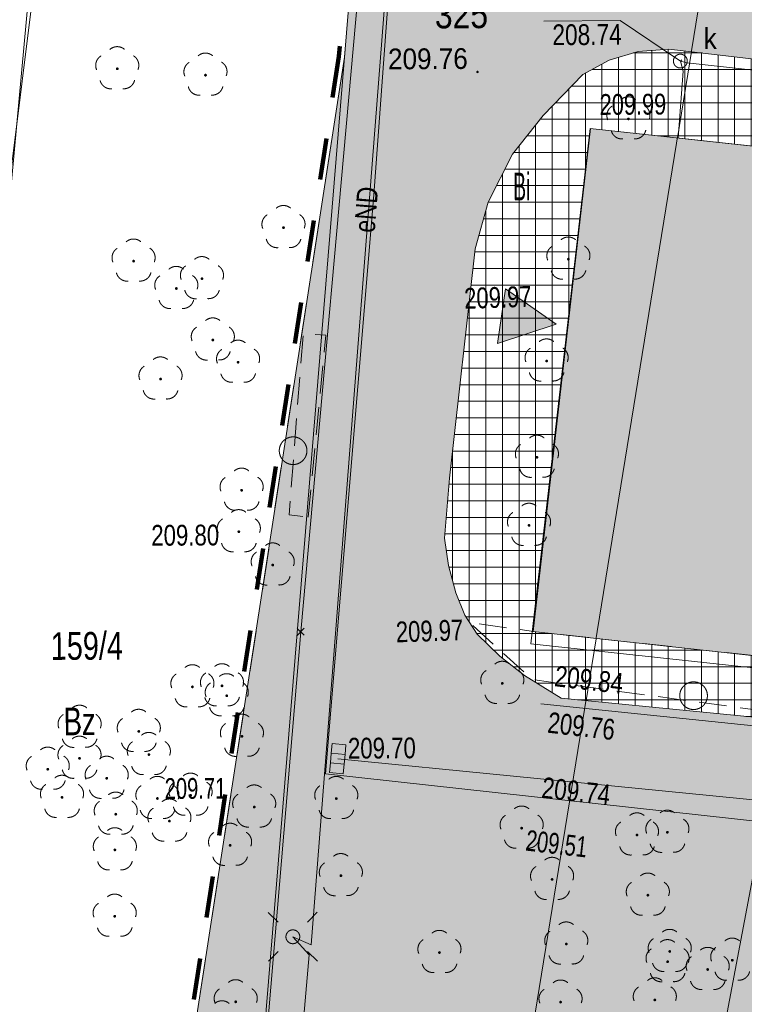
# Model space of a CAD drawing. Header units: millimetres. Extents: x 1477672 to 1731286, y -587673 to -401480.
# Tile 7 of 33: x 1503509 to 1529721, y -522659 to -487048. Entities that reach past the tile are written whole.
import ezdxf
from ezdxf.xclip import XClip

# ---------------------------------------------------------------- set-up
doc = ezdxf.new("R2010")
doc.units = ezdxf.units.MM
doc.header["$MEASUREMENT"] = 0
doc.header["$XCLIPFRAME"] = 0
doc.set_wipeout_variables(frame=1)
for name, pattern in [('1.0_0.5', [1500, 1000, -500]), ('2', [900, 600, -300]), ('Przerywana długa', [3000, 1500, -1500]), ('Wipeout_Contour', [1000, 0, -1000])]:
    doc.linetypes.add(name, pattern=pattern)
for name, color, linetype, lineweight in [('0_Nr_pióra__1', 7, 'Continuous', 13), ('0_Nr_pióra__18', 9, 'Continuous', 13), ('0_Nr_pióra__21', 7, 'Continuous', 25), ('0_Nr_pióra__80', 3, 'Continuous', 13), ('820-G Rysunki Obrazki_Nr_pióra__146', 7, 'Continuous', 13), ('820-G Rysunki Obrazki_Nr_pióra__179', 6, 'Continuous', 200), ('820-G Rysunki Obrazki_Nr_pióra__18', 9, 'Continuous', 13), ('820-G Rysunki Obrazki_Nr_pióra__7', 7, 'Continuous', 13), ('mapa_robocza (1)_31_000 Inne (niezydentyfikowane)_Nr_pióra__1', 1, 'Continuous', 18), ('mapa_robocza (1)_31_000 Inne (niezydentyfikowane)_Nr_pióra__141', 141, 'Continuous', 18), ('mapa_robocza (1)_31_000 Inne (niezydentyfikowane)_Nr_pióra__18', 18, 'Continuous', 18), ('mapa_robocza (1)_31_000 Inne (niezydentyfikowane)_Nr_pióra__34', 34, 'Continuous', 18), ('mapa_robocza (1)_31_000 Inne (niezydentyfikowane)_Nr_pióra__7', 7, 'Continuous', 18), ('mapa_robocza (1)_31_000 Inne (niezydentyfikowane)_Nr_pióra__96', 96, 'Continuous', 18), ('mapa_robocza (1)_31_drzewo liściaste_Nr_pióra__94', 94, 'Continuous', 18), ('mapa_robocza (1)_31_kratka ściekowa_Nr_pióra__34', 34, 'Continuous', 18), ('mapa_robocza (1)_31_krawężnik_Nr_pióra__7', 7, 'Continuous', 18), ('mapa_robocza (1)_31_latarnia_Nr_pióra__7', 7, 'Continuous', 18), ('mapa_robocza (1)_31_Miejsce błędu lub ostrzeżenia po kontroli_Nr_pióra__1', 1, 'Continuous', 18), ('mapa_robocza (1)_31_przewód kanalizacyjny_Nr_pióra__34', 34, 'Continuous', 18), ('mapa_robocza (1)_31_punkt wysokościowy sztuczny-Atr2_Nr_pióra__7', 7, 'Continuous', 18), ('mapa_robocza (1)_31_studnia kanalizacyjna-Atr17_Nr_pióra__34', 34, 'Continuous', 18), ('mapa_robocza (1)_31_studnia kanalizacyjna_Nr_pióra__34', 34, 'Continuous', 18), ('mapa_robocza (1)_31_zadrzewienie  zakrzewienie_Nr_pióra__7', 7, 'Continuous', 18)]:
    doc.layers.add(name, color=color, linetype=linetype, lineweight=lineweight)
doc.layers.add('0_Nr_pióra__39', color=7, linetype='Continuous', lineweight=0, true_color=0xffd5aa)
doc.layers.add('820-G Rysunki Obrazki', color=7, linetype='Continuous')
doc.layers.add('mapa_robocza (1)_31_punkt wysokościowy sztuczny', color=7, linetype='Continuous')
doc.styles.add('GENERATED_STYLE_3', font='arial.ttf')

# ---------------------------------------------------------------- blocks, each defined once
blk = doc.blocks.new('Rysunek_1_31', base_point=(1578976, -495102))
at = {"layer": 'mapa_robocza (1)_31_drzewo liściaste_Nr_pióra__94', "linetype": 'Continuous', "lineweight": 18}
for points in [[(1507089, -488823, 1), (1506989, -488823, 1)], [(1510280, -489054, 1), (1510180, -489055, 1)], [(1525579, -490636, 1), (1525479, -490636, 1)], [(1513102, -494568, 1), (1513002, -494569, 1)], [(1523409, -495709, 1), (1523309, -495709, 1)], [(1507679, -495780, 1), (1507579, -495780, 1)], [(1510153, -496415, 1), (1510053, -496416, 1)], [(1509225, -496771, 1), (1509125, -496771, 1)], [(1510545, -498633, 1), (1510445, -498634, 1)], [(1511460, -499438, 1), (1511360, -499438, 1)], [(1522620, -499393, 1), (1522520, -499394, 1)], [(1508654, -500044, 1), (1508554, -500045, 1)], [(1522270, -502875, 1), (1522170, -502876, 1)], [(1511587, -504067, 1), (1511487, -504068, 1)], [(1521984, -505337, 1), (1521884, -505338, 1)], [(1511486, -505568, 1), (1511386, -505568, 1)], [(1512713, -506771, 1), (1512613, -506771, 1)], [(1521017, -511053, 1), (1520917, -511053, 1)], [(1509808, -511177, 1), (1509708, -511178, 1)], [(1510878, -511141, 1), (1510778, -511142, 1)], [(1511050, -511500, 1), (1510950, -511501, 1)], [(1505726, -512641, 1), (1505626, -512642, 1)], [(1507867, -512789, 1), (1507767, -512789, 1)], [(1511598, -512967, 1), (1511498, -512968, 1)], [(1505723, -513761, 1), (1505623, -513762, 1)], [(1508232, -513627, 1), (1508132, -513627, 1)], [(1504575, -514158, 1), (1504475, -514158, 1)], [(1506707, -514485, 1), (1506607, -514486, 1)], [(1505091, -515175, 1), (1504991, -515175, 1)], [(1508541, -515215, 1), (1508441, -515215, 1)], [(1509741, -515098, 1), (1509641, -515098, 1)], [(1515011, -515217, 1), (1514911, -515218, 1)], [(1512043, -515525, 1), (1511943, -515525, 1)], [(1507035, -515784, 1), (1506935, -515784, 1)], [(1508976, -516032, 1), (1508876, -516033, 1)], [(1521718, -516289, 1), (1521618, -516289, 1)], [(1525889, -516535, 1), (1525789, -516535, 1)], [(1526989, -516438, 1), (1526889, -516439, 1)], [(1507002, -517074, 1), (1506902, -517074, 1)], [(1511171, -516910, 1), (1511071, -516910, 1)], [(1515178, -518007, 1), (1515078, -518007, 1)], [(1522819, -518142, 1), (1522719, -518143, 1)], [(1526282, -518712, 1), (1526182, -518713, 1)], [(1506996, -519474, 1), (1506896, -519474, 1)], [(1523332, -520479, 1), (1523232, -520480, 1)], [(1518744, -520786, 1), (1518644, -520787, 1)], [(1527074, -520748, 1), (1526974, -520748, 1)], [(1526996, -521118, 1), (1526896, -521119, 1)], [(1528447, -521400, 1), (1528347, -521400, 1)], [(1529336, -521065, 1), (1529236, -521065, 1)], [(1511374, -522569, 1), (1511274, -522569, 1)], [(1523124, -522581, 1), (1523024, -522581, 1)], [(1526534, -522501, 1), (1526434, -522501, 1)]]:
    blk.add_hatch(color=256, dxfattribs=at).paths.add_polyline_path(points)
at = {"layer": 'mapa_robocza (1)_31_punkt wysokościowy sztuczny', "linetype": 'Continuous', "lineweight": 0}
blk.add_hatch(color=256, dxfattribs=at).paths.add_polyline_path([(1520115, -488937, 1), (1520025, -488938, 1)])
at = {"layer": 'mapa_robocza (1)_31_000 Inne (niezydentyfikowane)_Nr_pióra__1', "linetype": 'Continuous', "lineweight": 18, "flags": 128}
blk.add_lwpolyline([(1541854, -462041), (1540555, -472479), (1519870, -469979), (1518071, -471909), (1517574, -475942), (1517304, -475824), (1517516, -476212), (1514052, -520513), (1513390, -520217), (1513984, -520873), (1511537, -548988), (1512453, -549983), (1533310, -551152), (1533689, -550990), (1565755, -551955), (1570359, -551018)], dxfattribs=at)
at = {"layer": 'mapa_robocza (1)_31_000 Inne (niezydentyfikowane)_Nr_pióra__141', "linetype": 'Continuous', "lineweight": 18, "flags": 128}
for points in [[(1513545, -509062), (1513800, -509314)], [(1513546, -509316), (1513799, -509060)]]:
    blk.add_lwpolyline(points, dxfattribs=at)
at = {"layer": 'mapa_robocza (1)_31_000 Inne (niezydentyfikowane)_Nr_pióra__18', "linetype": 'Continuous', "lineweight": 18, "flags": 128}
blk.add_lwpolyline([(1524141, -490984), (1522077, -509176), (1608483, -518657), (1610257, -500336)], close=True, dxfattribs=at)
at = {"layer": 'mapa_robocza (1)_31_000 Inne (niezydentyfikowane)_Nr_pióra__34', "linetype": 'Continuous', "lineweight": 18, "flags": 128}
for points in [[(1527407, -488545), (1525229, -487083), (1522469, -487099)], [(1527334, -491336), (1527510, -488915), (1527407, -488545), (1527648, -488614), (1532671, -489165), (1532871, -489084)]]:
    blk.add_lwpolyline(points, dxfattribs=at)
at = {"layer": 'mapa_robocza (1)_31_000 Inne (niezydentyfikowane)_Nr_pióra__7', "linetype": 'Continuous', "lineweight": 18, "flags": 128}
for points in [[(1495172, -580137), (1504633, -477447), (1505593, -467041), (1506423, -463676), (1507620, -461459), (1509867, -459056), (1514061, -456442), (1517453, -455032), (1517773, -454900), (1537953, -451374), (1542759, -450706), (1617490, -440333), (1645898, -436389), (1646186, -434407), (1658841, -431744), (1664454, -430562), (1674773, -428582), (1677243, -428183)], [(1542015, -451810), (1540939, -450806), (1538670, -450940), (1525033, -459493), (1517429, -464285), (1517303, -465458), (1516874, -470047), (1515843, -485132), (1513673, -509188), (1512519, -522894), (1510268, -550647), (1524911, -551491)], [(1542955, -517446), (1514566, -514320), (1516315, -493380), (1517066, -483225), (1522280, -483745), (1532376, -484846)], [(1503513, -580520), (1505714, -550342), (1515256, -488406), (1517246, -464204), (1517326, -460603), (1512430, -464912), (1507708, -471409), (1504633, -477447)], [(1504633, -477447), (1495172, -580137)], [(1505093, -477289), (1502103, -501141), (1498366, -548943), (1497210, -574755), (1496848, -578670), (1496706, -580207)], [(1531916, -512460), (1523101, -511591), (1521766, -510768), (1520872, -510073), (1520057, -509268), (1519613, -508581), (1519288, -507773), (1519023, -506784), (1518877, -505805), (1519055, -503634), (1519987, -495338), (1520457, -493646), (1521337, -491910), (1522449, -490514), (1523880, -489036), (1524837, -488510), (1525885, -488194), (1526995, -488108), (1530077, -488470)], [(1531916, -512460), (1523101, -511591), (1521766, -510768), (1520872, -510073), (1520057, -509268), (1519613, -508581), (1519288, -507773), (1519023, -506784), (1518877, -505805), (1519055, -503634), (1519987, -495338), (1520457, -493646), (1521337, -491910), (1522449, -490514), (1523880, -489036), (1524837, -488510), (1525885, -488194), (1526995, -488108), (1530077, -488470)], [(1543074, -493035), (1524141, -490984), (1521999, -509627), (1608605, -518966)], [(1515256, -488406), (1505714, -550342), (1503513, -580520)], [(1512406, -580928), (1514539, -551031), (1510118, -550866), (1515256, -488406)], [(1522362, -511795), (1607334, -520573)]]:
    blk.add_lwpolyline(points, dxfattribs=at)
for points in [[(1617490, -440333), (1542759, -450706), (1523711, -551458), (1539066, -552159), (1579590, -554515), (1593841, -554622), (1604604, -555160)], [(1542759, -450706), (1537953, -451374), (1533319, -454251), (1517569, -551173), (1523711, -551458)], [(1533319, -454251), (1517246, -464204), (1515256, -488406), (1510118, -550866), (1514539, -551031), (1517569, -551173)]]:
    blk.add_lwpolyline(points, close=True, dxfattribs=at)
at = {"layer": 'mapa_robocza (1)_31_000 Inne (niezydentyfikowane)_Nr_pióra__96', "linetype": 'Continuous', "lineweight": 18, "flags": 128}
for points in [[(1495172, -580137), (1504633, -477447), (1505593, -467041), (1506423, -463676), (1507620, -461459), (1509867, -459056), (1514061, -456442), (1517453, -455032), (1517773, -454900), (1537953, -451374), (1542759, -450706), (1617490, -440333), (1645898, -436389), (1646186, -434407), (1658841, -431744), (1664454, -430562), (1674773, -428582), (1677243, -428183)], [(1503513, -580520), (1505714, -550342), (1515256, -488406), (1517246, -464204), (1517326, -460603), (1512430, -464912), (1507708, -471409), (1504633, -477447), (1495172, -580137)], [(1512406, -580928), (1514539, -551031), (1510118, -550866), (1515256, -488406), (1505714, -550342), (1503513, -580520)]]:
    blk.add_lwpolyline(points, dxfattribs=at)
for points in [[(1617490, -440333), (1542759, -450706), (1523711, -551458), (1539066, -552159), (1579590, -554515), (1593841, -554622), (1604604, -555160)], [(1542759, -450706), (1537953, -451374), (1533319, -454251), (1517569, -551173), (1523711, -551458)], [(1533319, -454251), (1517246, -464204), (1515256, -488406), (1510118, -550866), (1514539, -551031), (1517569, -551173)]]:
    blk.add_lwpolyline(points, close=True, dxfattribs=at)
at = {"layer": 'mapa_robocza (1)_31_drzewo liściaste_Nr_pióra__94', "linetype": 'Continuous', "lineweight": 18}
for centre, start, end in [((1507036, -488423), 49.6034, 131.0594), ((1506658, -488701), 121.6394, 202.8794), ((1507418, -488697), 337.7834, 59.0234), ((1510228, -488655), 49.6034, 131.0594), ((1510609, -488928), 337.7834, 59.0234), ((1509849, -488933), 121.6394, 202.8794), ((1506806, -489148), 193.5524, 275.2024), ((1507276, -489146), 265.4604, 347.1104), ((1509997, -489380), 193.5524, 275.2024), ((1510467, -489377), 265.4604, 347.1104), ((1525527, -490236), 49.6034, 131.0594), ((1525149, -490514), 121.6394, 202.8794), ((1525909, -490510), 337.7834, 59.0234), ((1525296, -490962), 193.5524, 275.2024), ((1525766, -490959), 265.4604, 347.1104), ((1513050, -494168), 49.6034, 131.0594), ((1512671, -494447), 121.6394, 202.8794), ((1513431, -494442), 337.7834, 59.0234), ((1507627, -495380), 49.6034, 131.0594), ((1512819, -494894), 193.5524, 275.2024), ((1513289, -494891), 265.4604, 347.1104), ((1523356, -495309), 49.6034, 131.0594), ((1507248, -495658), 121.6394, 202.8794), ((1508008, -495654), 337.7834, 59.0234), ((1522978, -495587), 121.6394, 202.8794), ((1523738, -495583), 337.7834, 59.0234), ((1510100, -496016), 49.6034, 131.0594), ((1509172, -496371), 49.6034, 131.0594), ((1509722, -496294), 121.6394, 202.8794), ((1510482, -496289), 337.7834, 59.0234), ((1507396, -496105), 193.5524, 275.2024), ((1507866, -496102), 265.4604, 347.1104), ((1508794, -496649), 121.6394, 202.8794), ((1509554, -496645), 337.7834, 59.0234), ((1523126, -496034), 193.5524, 275.2024), ((1523596, -496031), 265.4604, 347.1104), ((1509870, -496741), 193.5524, 275.2024), ((1510339, -496738), 265.4604, 347.1104), ((1508942, -497096), 193.5524, 275.2024), ((1509412, -497094), 265.4604, 347.1104), ((1510493, -498233), 49.6034, 131.0594), ((1510115, -498511), 121.6394, 202.8794), ((1510875, -498507), 337.7834, 59.0234), ((1511408, -499038), 49.6034, 131.0594), ((1522568, -498993), 49.6034, 131.0594), ((1508601, -499644), 49.6034, 131.0594), ((1510262, -498959), 193.5524, 275.2024), ((1511029, -499316), 121.6394, 202.8794), ((1510732, -498956), 265.4604, 347.1104), ((1511789, -499312), 337.7834, 59.0234), ((1522189, -499272), 121.6394, 202.8794), ((1522949, -499267), 337.7834, 59.0234), ((1508223, -499922), 121.6394, 202.8794), ((1508983, -499918), 337.7834, 59.0234), ((1511177, -499763), 193.5524, 275.2024), ((1511647, -499761), 265.4604, 347.1104), ((1522337, -499719), 193.5524, 275.2024), ((1522807, -499716), 265.4604, 347.1104), ((1508370, -500370), 193.5524, 275.2024), ((1508840, -500367), 265.4604, 347.1104), ((1522218, -502476), 49.6034, 131.0594), ((1521839, -502754), 121.6394, 202.8794), ((1522599, -502749), 337.7834, 59.0234), ((1511535, -503667), 49.6034, 131.0594), ((1521987, -503201), 193.5524, 275.2024), ((1522457, -503198), 265.4604, 347.1104), ((1511156, -503946), 121.6394, 202.8794), ((1511916, -503941), 337.7834, 59.0234), ((1511304, -504393), 193.5524, 275.2024), ((1511774, -504390), 265.4604, 347.1104), ((1521932, -504937), 49.6034, 131.0594), ((1511433, -505168), 49.6034, 131.0594), ((1521554, -505215), 121.6394, 202.8794), ((1522314, -505211), 337.7834, 59.0234), ((1511055, -505446), 121.6394, 202.8794), ((1511815, -505442), 337.7834, 59.0234), ((1511202, -505893), 193.5524, 275.2024), ((1511672, -505891), 265.4604, 347.1104), ((1512660, -506371), 49.6034, 131.0594), ((1521701, -505663), 193.5524, 275.2024), ((1522171, -505660), 265.4604, 347.1104), ((1512282, -506649), 121.6394, 202.8794), ((1513042, -506645), 337.7834, 59.0234), ((1512429, -507096), 193.5524, 275.2024), ((1512899, -507094), 265.4604, 347.1104), ((1520965, -510653), 49.6034, 131.0594), ((1509756, -510778), 49.6034, 131.0594), ((1510826, -510742), 49.6034, 131.0594), ((1520587, -510931), 121.6394, 202.8794), ((1521347, -510927), 337.7834, 59.0234), ((1509377, -511056), 121.6394, 202.8794), ((1510447, -511020), 121.6394, 202.8794), ((1510137, -511052), 337.7834, 59.0234), ((1510998, -511101), 49.6034, 131.0594), ((1511207, -511015), 337.7834, 59.0234), ((1510619, -511379), 121.6394, 202.8794), ((1511379, -511374), 337.7834, 59.0234), ((1509525, -511503), 193.5524, 275.2024), ((1509995, -511500), 265.4604, 347.1104), ((1510595, -511467), 193.5524, 275.2024), ((1511065, -511464), 265.4604, 347.1104), ((1520734, -511378), 193.5524, 275.2024), ((1521204, -511376), 265.4604, 347.1104), ((1505674, -512241), 49.6034, 131.0594), ((1507815, -512389), 49.6034, 131.0594), ((1510767, -511826), 193.5524, 275.2024), ((1511237, -511823), 265.4604, 347.1104), ((1505296, -512520), 121.6394, 202.8794), ((1506056, -512515), 337.7834, 59.0234), ((1507437, -512667), 121.6394, 202.8794), ((1508197, -512663), 337.7834, 59.0234), ((1511546, -512567), 49.6034, 131.0594), ((1511168, -512846), 121.6394, 202.8794), ((1511928, -512841), 337.7834, 59.0234), ((1505443, -512967), 193.5524, 275.2024), ((1505671, -513361), 49.6034, 131.0594), ((1505913, -512964), 265.4604, 347.1104), ((1508180, -513227), 49.6034, 131.0594), ((1508561, -513501), 337.7834, 59.0234), ((1504523, -513758), 49.6034, 131.0594), ((1505292, -513640), 121.6394, 202.8794), ((1506052, -513635), 337.7834, 59.0234), ((1507584, -513114), 193.5524, 275.2024), ((1507801, -513505), 121.6394, 202.8794), ((1508054, -513112), 265.4604, 347.1104), ((1511315, -513293), 193.5524, 275.2024), ((1511785, -513290), 265.4604, 347.1104), ((1504144, -514036), 121.6394, 202.8794), ((1504904, -514032), 337.7834, 59.0234), ((1506655, -514086), 49.6034, 131.0594), ((1505440, -514087), 193.5524, 275.2024), ((1506276, -514364), 121.6394, 202.8794), ((1505910, -514084), 265.4604, 347.1104), ((1507036, -514360), 337.7834, 59.0234), ((1507949, -513952), 193.5524, 275.2024), ((1508419, -513950), 265.4604, 347.1104), ((1504292, -514483), 193.5524, 275.2024), ((1504762, -514481), 265.4604, 347.1104), ((1505039, -514775), 49.6034, 131.0594), ((1508489, -514815), 49.6034, 131.0594), ((1509688, -514698), 49.6034, 131.0594), ((1514959, -514818), 49.6034, 131.0594), ((1504660, -515053), 121.6394, 202.8794), ((1505420, -515049), 337.7834, 59.0234), ((1506424, -514811), 193.5524, 275.2024), ((1506894, -514808), 265.4604, 347.1104), ((1508111, -515093), 121.6394, 202.8794), ((1509310, -514976), 121.6394, 202.8794), ((1508871, -515089), 337.7834, 59.0234), ((1510070, -514972), 337.7834, 59.0234), ((1511991, -515125), 49.6034, 131.0594), ((1514581, -515096), 121.6394, 202.8794), ((1515341, -515092), 337.7834, 59.0234), ((1506982, -515384), 49.6034, 131.0594), ((1508924, -515633), 49.6034, 131.0594), ((1511612, -515403), 121.6394, 202.8794), ((1512372, -515399), 337.7834, 59.0234), ((1504808, -515500), 193.5524, 275.2024), ((1505278, -515498), 265.4604, 347.1104), ((1506604, -515662), 121.6394, 202.8794), ((1507364, -515658), 337.7834, 59.0234), ((1508258, -515541), 193.5524, 275.2024), ((1508545, -515911), 121.6394, 202.8794), ((1508728, -515538), 265.4604, 347.1104), ((1509458, -515424), 193.5524, 275.2024), ((1509305, -515906), 337.7834, 59.0234), ((1509928, -515421), 265.4604, 347.1104), ((1514728, -515543), 193.5524, 275.2024), ((1515198, -515540), 265.4604, 347.1104), ((1521665, -515889), 49.6034, 131.0594), ((1526936, -516038), 49.6034, 131.0594), ((1511760, -515850), 193.5524, 275.2024), ((1512230, -515848), 265.4604, 347.1104), ((1521287, -516167), 121.6394, 202.8794), ((1522047, -516163), 337.7834, 59.0234), ((1525837, -516135), 49.6034, 131.0594), ((1526558, -516317), 121.6394, 202.8794), ((1527318, -516312), 337.7834, 59.0234), ((1506751, -516109), 193.5524, 275.2024), ((1506950, -516674), 49.6034, 131.0594), ((1507221, -516107), 265.4604, 347.1104), ((1511119, -516510), 49.6034, 131.0594), ((1525459, -516413), 121.6394, 202.8794), ((1526219, -516409), 337.7834, 59.0234), ((1506571, -516952), 121.6394, 202.8794), ((1507331, -516948), 337.7834, 59.0234), ((1508693, -516358), 193.5524, 275.2024), ((1509163, -516355), 265.4604, 347.1104), ((1510740, -516788), 121.6394, 202.8794), ((1511500, -516784), 337.7834, 59.0234), ((1521435, -516614), 193.5524, 275.2024), ((1521905, -516612), 265.4604, 347.1104), ((1525606, -516860), 193.5524, 275.2024), ((1526076, -516857), 265.4604, 347.1104), ((1526706, -516764), 193.5524, 275.2024), ((1527176, -516761), 265.4604, 347.1104), ((1510888, -517235), 193.5524, 275.2024), ((1511358, -517233), 265.4604, 347.1104), ((1515125, -517607), 49.6034, 131.0594), ((1522766, -517743), 49.6034, 131.0594), ((1506719, -517399), 193.5524, 275.2024), ((1507189, -517397), 265.4604, 347.1104), ((1514747, -517885), 121.6394, 202.8794), ((1515507, -517881), 337.7834, 59.0234), ((1522388, -518021), 121.6394, 202.8794), ((1523148, -518016), 337.7834, 59.0234), ((1526230, -518313), 49.6034, 131.0594), ((1514894, -518332), 193.5524, 275.2024), ((1515364, -518329), 265.4604, 347.1104), ((1525851, -518591), 121.6394, 202.8794), ((1526611, -518586), 337.7834, 59.0234), ((1506944, -519074), 49.6034, 131.0594), ((1522535, -518468), 193.5524, 275.2024), ((1523005, -518465), 265.4604, 347.1104), ((1506565, -519352), 121.6394, 202.8794), ((1507325, -519348), 337.7834, 59.0234), ((1525999, -519038), 193.5524, 275.2024), ((1526469, -519035), 265.4604, 347.1104), ((1506713, -519800), 193.5524, 275.2024), ((1507183, -519797), 265.4604, 347.1104), ((1523280, -520080), 49.6034, 131.0594), ((1518691, -520386), 49.6034, 131.0594), ((1522901, -520358), 121.6394, 202.8794), ((1523661, -520353), 337.7834, 59.0234), ((1527021, -520348), 49.6034, 131.0594), ((1527403, -520622), 337.7834, 59.0234), ((1529283, -520665), 49.6034, 131.0594), ((1518313, -520664), 121.6394, 202.8794), ((1519073, -520660), 337.7834, 59.0234), ((1526643, -520626), 121.6394, 202.8794), ((1526943, -520719), 49.6034, 131.0594), ((1528395, -521000), 49.6034, 131.0594), ((1528905, -520943), 121.6394, 202.8794), ((1523049, -520805), 193.5524, 275.2024), ((1523519, -520802), 265.4604, 347.1104), ((1526565, -520997), 121.6394, 202.8794), ((1527325, -520992), 337.7834, 59.0234), ((1528017, -521278), 121.6394, 202.8794), ((1528777, -521274), 337.7834, 59.0234), ((1518461, -521112), 193.5524, 275.2024), ((1518931, -521109), 265.4604, 347.1104), ((1526791, -521073), 193.5524, 275.2024), ((1527261, -521071), 265.4604, 347.1104), ((1526481, -522101), 49.6034, 131.0594), ((1526713, -521444), 193.5524, 275.2024), ((1527183, -521441), 265.4604, 347.1104), ((1529052, -521390), 193.5524, 275.2024), ((1529522, -521388), 265.4604, 347.1104), ((1511322, -522169), 49.6034, 131.0594), ((1523072, -522181), 49.6034, 131.0594), ((1526103, -522379), 121.6394, 202.8794), ((1526863, -522375), 337.7834, 59.0234), ((1528164, -521725), 193.5524, 275.2024), ((1528634, -521723), 265.4604, 347.1104), ((1510943, -522447), 121.6394, 202.8794), ((1511703, -522443), 337.7834, 59.0234), ((1522693, -522459), 121.6394, 202.8794), ((1523453, -522455), 337.7834, 59.0234), ((1510826, -522932), 49.6034, 131.0594)]:
    blk.add_arc(centre, 400, start, end, dxfattribs=at)
at = {"layer": 'mapa_robocza (1)_31_kratka ściekowa_Nr_pióra__34', "linetype": 'Continuous', "lineweight": 18}
for p, q in [((1514780, -513581), (1514811, -513232)), ((1515309, -513277), (1514811, -513232)), ((1515278, -513626), (1515309, -513277)), ((1514748, -513929), (1514780, -513581)), ((1515278, -513626), (1514780, -513581)), ((1515246, -513974), (1515278, -513626)), ((1514717, -514278), (1514748, -513929)), ((1515246, -513974), (1514748, -513929)), ((1515215, -514323), (1515246, -513974)), ((1515215, -514323), (1514717, -514278))]:
    blk.add_line(p, q, dxfattribs=at)
at = {"layer": 'mapa_robocza (1)_31_krawężnik_Nr_pióra__7', "linetype": 'Continuous', "lineweight": 18, "flags": 128}
for points in [[(1616642, -511620), (1615122, -525339), (1605876, -524362), (1595419, -523212), (1587003, -522261), (1567211, -520106), (1542955, -517446), (1514566, -514320), (1516315, -493380), (1517066, -483225), (1522280, -483745), (1532376, -484846), (1533606, -484809), (1534785, -484593), (1535853, -484256), (1536620, -483812), (1538063, -482564), (1539293, -480886), (1539846, -479603), (1540010, -478512), (1540802, -471988), (1542041, -461480), (1543169, -452444)], [(1522449, -490514), (1523880, -489036), (1524837, -488510), (1525885, -488194), (1526995, -488108), (1530077, -488470), (1540594, -489569)], [(1522449, -490514), (1521337, -491910), (1520457, -493646), (1519987, -495338)], [(1520057, -509268), (1519613, -508581), (1519288, -507773), (1519023, -506784), (1518877, -505805), (1519055, -503634), (1519987, -495338)], [(1520057, -509268), (1520872, -510073), (1521766, -510768), (1523101, -511591), (1531916, -512460), (1570091, -516639), (1589873, -518784), (1607864, -520650)]]:
    blk.add_lwpolyline(points, dxfattribs=at)
at = {"layer": 'mapa_robocza (1)_31_latarnia_Nr_pióra__7', "linetype": 'Continuous', "lineweight": 18}
for p, q in [((1512857, -519689), (1512502, -519338)), ((1513918, -519683), (1514269, -519328)), ((1512863, -520750), (1512512, -521105)), ((1513924, -520744), (1514279, -521095))]:
    blk.add_line(p, q, dxfattribs=at)
blk.add_circle((1513390, -520217), 250, dxfattribs=at)
at = {"layer": 'mapa_robocza (1)_31_Miejsce błędu lub ostrzeżenia po kontroli_Nr_pióra__1', "linetype": '2', "lineweight": 18, "flags": 128}
blk.add_lwpolyline([(1527407, -488545), (1527457, -488495)], dxfattribs=at)
at = {"layer": 'mapa_robocza (1)_31_przewód kanalizacyjny_Nr_pióra__34', "linetype": 'Continuous', "lineweight": 18, "flags": 128}
blk.add_lwpolyline([(1515013, -513777), (1546792, -516914), (1577993, -520553), (1607641, -523592), (1631555, -525873)], dxfattribs=at)
at = {"layer": 'mapa_robocza (1)_31_studnia kanalizacyjna_Nr_pióra__34', "linetype": 'Continuous', "lineweight": 18}
blk.add_circle((1527407, -488545), 250, dxfattribs=at)
at = {"layer": 'mapa_robocza (1)_31_zadrzewienie  zakrzewienie_Nr_pióra__7', "linetype": '1.0_0.5', "lineweight": 18, "flags": 128}
for points in [[(1513943, -505043), (1514585, -498460), (1513764, -498414), (1513252, -504957)], [(1541202, -513506), (1541259, -511276), (1522097, -509176), (1519785, -508850), (1522057, -510917)]]:
    blk.add_lwpolyline(points, close=True, dxfattribs=at)
at = {"layer": 'mapa_robocza (1)_31_zadrzewienie  zakrzewienie_Nr_pióra__7', "linetype": 'Continuous', "lineweight": 18}
for centre in [(1513399, -502637), (1527886, -511497)]:
    blk.add_circle(centre, 500, dxfattribs=at)
at = {"layer": 'mapa_robocza (1)_31_000 Inne (niezydentyfikowane)_Nr_pióra__1', "linetype": 'Continuous', "lineweight": 18, "insert": (1516358, -494771), "char_height": 750, "attachment_point": 7, "rotation": 85.4874, "style": 'GENERATED_STYLE_3'}
blk.add_mtext('\\A1;{\\W0.79;eND}', dxfattribs=at)
at = {"layer": 'mapa_robocza (1)_31_000 Inne (niezydentyfikowane)_Nr_pióra__34', "linetype": 'Continuous', "lineweight": 18, "char_height": 750, "attachment_point": 7, "rotation": 0.3314, "style": 'GENERATED_STYLE_3'}
for s, insert in [('\\A1;{\\W0.783;208.74}', (1522780, -487980)), ('\\A1;{\\W0.766;209.70}', (1515385, -513784))]:
    blk.add_mtext(s, dxfattribs=dict(at, insert=insert))
at = {"layer": 'mapa_robocza (1)_31_000 Inne (niezydentyfikowane)_Nr_pióra__7', "linetype": 'Continuous', "lineweight": 18, "style": 'GENERATED_STYLE_3'}
for s, insert, char_height, attachment_point, rotation in [('\\A1;{\\W0.825;325}', (1518528, -486869), 1000, 4, 0.3314), ('\\A1;{\\W0.752;209.99}', (1524489, -490501), 750, 7, 0.3314), ('\\A1;{\\W0.761;209.97}', (1519600, -497517), 750, 7, 1.9104), ('\\A1;{\\W0.766;209.80}', (1508271, -506085), 750, 7, 0.3314), ('\\A1;{\\W0.761;209.97}', (1517129, -509581), 750, 7, 1.9104), ('\\A1;{\\W0.747;159/4}', (1504632, -509710), 1000, 4, 0.3314), ('\\A1;{\\W0.775;209.84}', (1522826, -511161), 750, 7, 353.3924), ('\\A1;{\\W0.76;209.76}', (1522574, -512842), 750, 7, 353.5224), ('\\A1;{\\W0.695;209.71}', (1508756, -515242), 750, 7, 0.3314), ('\\A1;{\\W0.775;209.74}', (1522359, -515194), 750, 7, 353.4154), ('\\A1;{\\W0.695;209.51}', (1521781, -517106), 750, 7, 353.4714)]:
    blk.add_mtext(s, dxfattribs=dict(at, insert=insert, char_height=char_height, attachment_point=attachment_point, rotation=rotation))
at = {"layer": 'mapa_robocza (1)_31_000 Inne (niezydentyfikowane)_Nr_pióra__96', "linetype": 'Continuous', "lineweight": 18, "char_height": 1000, "attachment_point": 4, "rotation": 0.3314, "style": 'GENERATED_STYLE_3'}
for s, insert in [('\\A1;{\\W0.5;Bi}', (1521360, -493084)), ('\\A1;{\\W0.711;Bz}', (1505096, -512429))]:
    blk.add_mtext(s, dxfattribs=dict(at, insert=insert))
at = {"layer": 'mapa_robocza (1)_31_punkt wysokościowy sztuczny-Atr2_Nr_pióra__7', "linetype": 'Continuous', "lineweight": 18, "insert": (1516835, -488855), "char_height": 750, "attachment_point": 7, "rotation": 0.3314, "style": 'GENERATED_STYLE_3'}
blk.add_mtext('\\A1;{\\W0.9;209.76}', dxfattribs=at)
at = {"layer": 'mapa_robocza (1)_31_studnia kanalizacyjna-Atr17_Nr_pióra__34', "linetype": 'Continuous', "lineweight": 18, "insert": (1528253, -488106), "char_height": 750, "attachment_point": 7, "rotation": 0.3314, "style": 'GENERATED_STYLE_3'}
blk.add_mtext('\\A1;{\\W0.9;k}', dxfattribs=at)

msp = doc.modelspace()

# ---------------------------------------------------------------- hatches: boundary and pattern name
at = {"layer": '0_Nr_pióra__39', "linetype": 'Continuous', "lineweight": 0, "true_color": 0xbf9f7f}
msp.add_hatch(color=33, dxfattribs=at).paths.add_polyline_path([(1610257, -500336), (1524141, -490984), (1522077, -509176), (1608483, -518657)])
at = {"layer": '0_Nr_pióra__80', "linetype": 'Continuous', "lineweight": 13}
h = msp.add_hatch(dxfattribs=at)
h.set_pattern_fill('TRÓJKĄCIKI', color=3, style=0, pattern_type=2)
h.set_pattern_definition([(0, (3170370.56, -885449.34), (0, 519.61524), [150, -150]), (0, (3170520.56, -885189.53), (0, 519.61524), [150, -150]), (60, (3170370.56, -885449.34), (-450, 259.80762), [150, -150]), (60, (3170670.56, -885449.34), (-450, 259.80762), [150, -150]), (120, (3170520.56, -885449.34), (450, 259.80762), [150, -150]), (120, (3170820.56, -885449.34), (450, 259.80762), [150, -150])])
h.paths.add_polyline_path([(1505688, -550702), (1514539, -551031), (1517569, -551173), (1523711, -551458), (1539066, -552159), (1579590, -554515), (1593841, -554622), (1604604, -555160), (1632561, -556328), (1639286, -496608), (1639770, -492215), (1639838, -491602), (1635364, -491111), (1625828, -490126), (1621880, -490419), (1620405, -491247), (1618994, -492796), (1618282, -494260), (1618129, -495501), (1618121, -495871), (1617591, -501074), (1616642, -511620), (1615122, -525339), (1605876, -524362), (1595419, -523212), (1587003, -522261), (1567211, -520106), (1542955, -517446), (1514566, -514320), (1516315, -493380), (1517066, -483225), (1515691, -483123), (1515256, -488406), (1505714, -550342)])
h.paths.add_polyline_path([(1577230, -541785), (1584061, -542622), (1584073, -542524), (1590374, -543350), (1590998, -535775), (1591091, -535789), (1592077, -527396), (1586103, -526768), (1586004, -526757), (1586115, -526670), (1579241, -525838), (1578333, -534197), (1578432, -534119), (1578418, -534208)], flags=0)
h.paths.add_polyline_path([(1599676, -544097), (1599684, -544020), (1605749, -544918), (1606465, -537239), (1606559, -537249), (1607465, -529021), (1601432, -528473), (1601443, -528372), (1594679, -527701), (1593694, -536094), (1593799, -536103), (1592889, -543520)], flags=0)

# ---------------------------------------------------------------- linework, layer by layer
at = {"layer": '0_Nr_pióra__21', "color": 7, "linetype": 'Continuous', "lineweight": 25, "flags": 128}
msp.add_lwpolyline([(1610257, -500336), (1524141, -490984), (1522077, -509176), (1608483, -518657)], close=True, dxfattribs=at)
at = {"layer": '820-G Rysunki Obrazki_Nr_pióra__146', "color": 7, "linetype": 'Przerywana długa', "lineweight": 13}
msp.add_lwpolyline([(1505688, -550702), (1514539, -551031), (1517569, -551173), (1523711, -551458), (1539066, -552159), (1579590, -554515), (1593841, -554622), (1604604, -555160), (1632561, -556328), (1639286, -496608), (1639770, -492215), (1645898, -436389), (1617490, -440333), (1542759, -450706), (1537953, -451374), (1533319, -454251), (1517246, -464204), (1515256, -488406), (1505714, -550342)], close=True, dxfattribs=at)
at = {"layer": '820-G Rysunki Obrazki_Nr_pióra__18', "color": 9, "linetype": 'Continuous', "lineweight": 13, "flags": 128}
msp.add_lwpolyline([(1524141, -490984), (1522077, -509176), (1608483, -518657), (1610257, -500336)], close=True, dxfattribs=at)
at = {"layer": '820-G Rysunki Obrazki_Nr_pióra__7', "color": 7, "linetype": 'Continuous', "lineweight": 13, "flags": 128}
for points in [[(1542955, -517446), (1514566, -514320), (1516315, -493380), (1517066, -483225), (1522280, -483745), (1532376, -484846)], [(1531916, -512460), (1523101, -511591), (1521766, -510768), (1520872, -510073), (1520057, -509268), (1519613, -508581), (1519288, -507773), (1519023, -506784), (1518877, -505805), (1519055, -503634), (1519987, -495338), (1520457, -493646), (1521337, -491910), (1522449, -490514), (1523880, -489036), (1524837, -488510), (1525885, -488194), (1526995, -488108), (1530077, -488470)], [(1531916, -512460), (1523101, -511591), (1521766, -510768), (1520872, -510073), (1520057, -509268), (1519613, -508581), (1519288, -507773), (1519023, -506784), (1518877, -505805), (1519055, -503634), (1519987, -495338), (1520457, -493646), (1521337, -491910), (1522449, -490514), (1523880, -489036), (1524837, -488510), (1525885, -488194), (1526995, -488108), (1530077, -488470)]]:
    msp.add_lwpolyline(points, dxfattribs=at)

# ---------------------------------------------------------------- next in the draw order: wipeouts: each hides what was drawn before it
at = {"color": 254, "linetype": 'Wipeout_Contour', "lineweight": 0, "ltscale": 95385257.99547628}
msp.add_wipeout([(1603495, -498345), (1603249, -498927), (1603159, -499565), (1610257, -500336), (1608483, -518657), (1522077, -509176), (1524141, -490984), (1543074, -493040), (1543074, -493035), (1543040, -492325), (1542896, -491666), (1542612, -491047), (1542199, -490510), (1541686, -490063), (1541095, -489736), (1540594, -489569), (1530077, -488470), (1526995, -488108), (1525885, -488194), (1524837, -488510), (1523880, -489036), (1522449, -490514), (1521337, -491910), (1520457, -493646), (1519987, -495338), (1519055, -503634), (1518877, -505805), (1519023, -506784), (1519288, -507773), (1519613, -508581), (1520057, -509268), (1520872, -510073), (1521766, -510768), (1523101, -511591), (1531916, -512460), (1570091, -516639), (1589873, -518784), (1607864, -520650), (1608554, -520566), (1609063, -520373), (1609511, -520081), (1609899, -519699), (1610196, -519247), (1610393, -518746), (1610961, -514832), (1612438, -500454), (1612366, -500124), (1612081, -499366), (1611637, -498678), (1611064, -498102), (1610381, -497655), (1610241, -497586), (1608267, -496968), (1606386, -496779), (1605447, -496854), (1604848, -497057), (1604310, -497391), (1603852, -497823)], dxfattribs=at)

# ---------------------------------------------------------------- next in the draw order: hatches: boundary and pattern name
at = {"layer": '0_Nr_pióra__1', "linetype": 'Continuous', "lineweight": 13}
msp.add_hatch(color=7, dxfattribs=at).paths.add_polyline_path([(1520787, -498760), (1521078, -496781), (1522911, -498062)])
at = {"layer": '0_Nr_pióra__18', "linetype": 'Continuous', "lineweight": 0, "true_color": 0x909090}
h = msp.add_hatch(color=252, dxfattribs=at)
h.paths.add_polyline_path([(1514566, -514320), (1542955, -517446), (1567211, -520106), (1587003, -522261), (1595419, -523212), (1605876, -524362), (1615122, -525339), (1616642, -511620), (1617591, -501074), (1618121, -495871), (1618129, -495501), (1618282, -494260), (1618994, -492796), (1620405, -491247), (1621880, -490419), (1625828, -490126), (1635364, -491111), (1636289, -485005), (1629392, -483915), (1621391, -481992), (1616774, -480818), (1611721, -480337), (1601535, -479216), (1593660, -478372), (1571305, -475951), (1557857, -474489), (1550692, -473700), (1550120, -473424), (1549488, -473037), (1548815, -472461), (1548220, -471725), (1547766, -470907), (1547421, -470119), (1547424, -468799), (1548048, -462695), (1549083, -453139), (1549186, -451919), (1549169, -451739), (1543175, -451853), (1543169, -452444), (1542505, -456987), (1541231, -468445), (1540010, -478512), (1539846, -479603), (1539293, -480886), (1538063, -482564), (1536620, -483812), (1535853, -484256), (1534785, -484593), (1533606, -484809), (1532376, -484846), (1522280, -483745), (1517066, -483225), (1516315, -493380)])
h.paths.add_polyline_path([(1518877, -505805), (1519023, -506784), (1519288, -507773), (1519613, -508581), (1520057, -509268), (1520872, -510073), (1521766, -510768), (1523101, -511591), (1531916, -512460), (1570091, -516639), (1589873, -518784), (1607864, -520650), (1608554, -520566), (1609063, -520373), (1609511, -520081), (1609899, -519699), (1610196, -519247), (1610393, -518746), (1610961, -514832), (1612438, -500454), (1612366, -500124), (1612081, -499366), (1611637, -498678), (1611064, -498102), (1610381, -497655), (1610241, -497586), (1608267, -496968), (1606386, -496779), (1605447, -496854), (1604848, -497057), (1604310, -497391), (1603852, -497823), (1603495, -498345), (1603249, -498927), (1603159, -499565), (1600350, -499260), (1600200, -499244), (1599834, -499204), (1593946, -498561), (1594654, -489576), (1599658, -490107), (1607353, -490943), (1610445, -491305), (1610955, -491292), (1611374, -491170), (1612013, -490996), (1612460, -490563), (1612847, -489971), (1613033, -489350), (1613049, -488660), (1612977, -488230), (1612845, -487901), (1612592, -487423), (1612180, -487045), (1611138, -486661), (1595537, -484851), (1551419, -480076), (1550018, -479934), (1549208, -479909), (1548678, -480012), (1547640, -480348), (1547103, -480861), (1546598, -481694), (1546493, -482475), (1546667, -483194), (1547010, -483702), (1547392, -484070), (1547964, -484416), (1548625, -484582), (1548625, -484584), (1547647, -493537), (1547647, -493538), (1546690, -493433), (1543074, -493040), (1543074, -493035), (1543040, -492325), (1542896, -491666), (1542612, -491047), (1542199, -490510), (1541686, -490063), (1541095, -489736), (1540594, -489569), (1530077, -488470), (1526995, -488108), (1525885, -488194), (1524837, -488510), (1523880, -489036), (1522449, -490514), (1521337, -491910), (1520457, -493646), (1519987, -495338), (1519055, -503634)], flags=0)
at = {"layer": '0_Nr_pióra__18', "linetype": 'Continuous', "lineweight": 13}
h = msp.add_hatch(dxfattribs=at)
h.set_pattern_fill('SIATKA_30X30', color=9, style=0, pattern_type=2)
h.set_pattern_definition([(0, (3170370.56, -885449.34), (0, 600), []), (90, (3170370.56, -885449.34), (-600, 0), [])])
h.paths.add_polyline_path([(1603495, -498345), (1603249, -498927), (1603159, -499565), (1610257, -500336), (1608483, -518657), (1522077, -509176), (1524141, -490984), (1543074, -493040), (1543074, -493035), (1543040, -492325), (1542896, -491666), (1542612, -491047), (1542199, -490510), (1541686, -490063), (1541095, -489736), (1540594, -489569), (1530077, -488470), (1526995, -488108), (1525885, -488194), (1524837, -488510), (1523880, -489036), (1522449, -490514), (1521337, -491910), (1520457, -493646), (1519987, -495338), (1519055, -503634), (1518877, -505805), (1519023, -506784), (1519288, -507773), (1519613, -508581), (1520057, -509268), (1520872, -510073), (1521766, -510768), (1523101, -511591), (1531916, -512460), (1570091, -516639), (1589873, -518784), (1607864, -520650), (1608554, -520566), (1609063, -520373), (1609511, -520081), (1609899, -519699), (1610196, -519247), (1610393, -518746), (1610961, -514832), (1612438, -500454), (1612366, -500124), (1612081, -499366), (1611637, -498678), (1611064, -498102), (1610381, -497655), (1610241, -497586), (1608267, -496968), (1606386, -496779), (1605447, -496854), (1604848, -497057), (1604310, -497391), (1603852, -497823)])

# ---------------------------------------------------------------- next in the draw order: linework, layer by layer
at = {"layer": '0_Nr_pióra__1', "color": 7, "linetype": 'Continuous', "lineweight": 13, "flags": 128}
msp.add_lwpolyline([(1520787, -498760), (1521078, -496781), (1522911, -498062)], close=True, dxfattribs=at)
at = {"layer": '820-G Rysunki Obrazki_Nr_pióra__179', "color": 6, "linetype": 'Przerywana długa', "lineweight": 200}
msp.add_lwpolyline([(1505474, -550894), (1514530, -551231), (1517560, -551373), (1523702, -551658), (1539055, -552359), (1579583, -554715), (1593835, -554822), (1604595, -555360), (1632739, -556536), (1639485, -496630), (1639969, -492237), (1646125, -436156), (1617463, -440135), (1542731, -450508), (1537883, -451181), (1533214, -454081), (1517055, -464087), (1515058, -488382), (1505516, -550319)], close=True, dxfattribs=at)

# ---------------------------------------------------------------- next in the draw order: block references
at = {"layer": '820-G Rysunki Obrazki', "color": 7, "linetype": 'Continuous', "lineweight": 13}
ref = msp.add_blockref('Rysunek_1_31', (1578976, -495102), dxfattribs=at)
XClip(ref).set_block_clipping_path([(1477726.0314692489, -588724.3337801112), (1681302.6256645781, -587546.7532186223), (1680226.3292941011, -401479.8660885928), (1476649.735098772, -402657.4466500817)])

doc.saveas('drawing.dxf')
